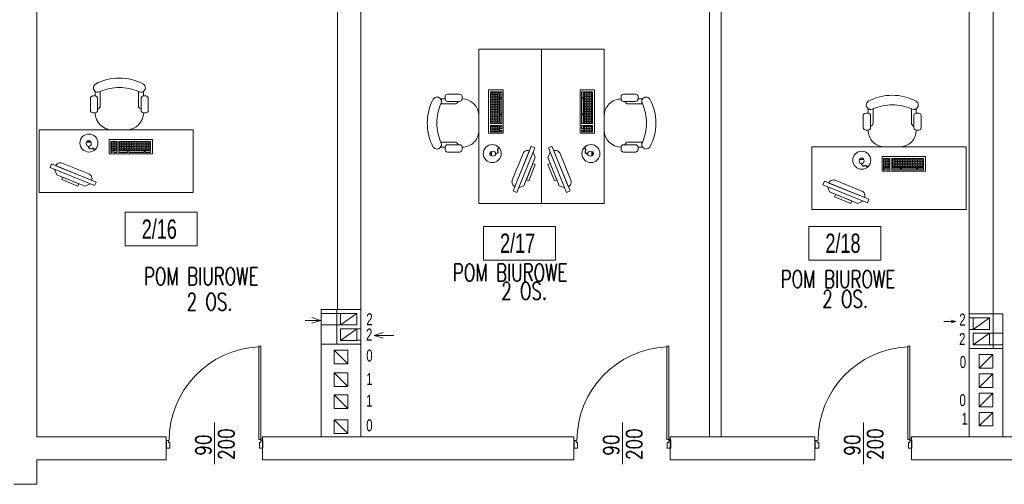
# Model space of a CAD drawing. Header units: millimetres. Extents: x 6354466 to 6508314, y -1889048 to -1342748.
# Tile 114 of 134: x 6395358 to 6405569, y -1554176 to -1549358. Entities that reach past the tile are written whole.
import ezdxf
from ezdxf.enums import TextEntityAlignment as Align

# ---------------------------------------------------------------- set-up
doc = ezdxf.new("R2010")
doc.units = ezdxf.units.MM
for name, color, linetype, lineweight in [('L-2', 167, 'Continuous', 13), ('L-4', 92, 'Continuous', 20), ('L-5', 152, 'Continuous', 9), ('L-DRZWI', 146, 'Continuous', 13), ('L-ISTNIEJĄCE BUDYNKI', 167, 'Continuous', 5), ('łóżka', 230, 'Continuous', 9)]:
    doc.layers.add(name, color=color, linetype=linetype, lineweight=lineweight)
doc.layers.add('L-9', color=11, linetype='Continuous', plot=False)
doc.styles.add('125', font='cdmsimpl.shx', dxfattribs={"width": 0.7, "height": 125})
doc.styles.add('160', font='simplex.shx', dxfattribs={"width": 0.8, "height": 160})
doc.styles.add('200', font='cdmsimpl.shx', dxfattribs={"width": 0.7, "height": 200})
doc.styles.add('250', font='cdmsimpl.shx', dxfattribs={"width": 0.7, "height": 250})
doc.styles.add('CDM', font='cdmsimpl.shx', dxfattribs={"width": 0.8, "bigfont": 'cdmbigpl.shx'})
doc.styles.add('SIM-DIM', font='simplex.shx', dxfattribs={"width": 0.7, "bigfont": 'cdmbigpl.shx'})

# ---------------------------------------------------------------- blocks, each defined once
blk = doc.blocks.new('STOLIK2')
h = blk.add_hatch()
h.set_pattern_fill('ANGLE', color=256, scale=0.25, style=0)
h.set_pattern_definition([(360, (-4499.488, 29427.6887), (-2e-16, -1.74625), [1.27, -0.47625]), (270, (-4499.488, 29427.6887), (-1.74625, 1e-16), [1.27, -0.47625])])
h.paths.add_polyline_path([(-130.9, 53.7), (-98.1, 53.7), (-98.1, 62.9), (-130.9, 62.9)])
h.paths.add_polyline_path([(-96.2, 62.9), (-89.7, 62.9), (-89.7, 53.7), (-96.2, 53.7)])
for p, q in [((-123.6, 114.7), (-123.6, 110)), ((-118.5, 114.7), (-118.5, 100)), ((-78.8, 114.7), (-78.8, 100)), ((-73.6, 110), (-73.6, 114.7)), ((-128.6, 107.5), (-128.6, 95)), ((-126.1, 110), (-123.6, 110)), ((-121.1, 107.5), (-121.1, 95)), ((-76.1, 107.5), (-76.1, 95)), ((-71.1, 110), (-73.6, 110)), ((-68.6, 107.5), (-68.6, 95)), ((-126.1, 92.5), (-123.6, 92.5)), ((-71.1, 92.5), (-73.6, 92.5)), ((-82.5, 75), (-67.5, 75)), ((-67, 62.1), (-69.2, 62)), ((-67, 63.7), (-67, 62.1)), ((-67, 62.1), (-64.7, 62.1)), ((-28.2, 39.5), (-74.5, 20.7)), ((-73, 17), (-26.7, 35.8)), ((-31.3, 33.9), (-33.7, 28.3)), ((-26.7, 35.8), (-28.2, 39.5)), ((-74.5, 20.7), (-73, 17)), ((-62.8, 16.5), (-33.7, 28.3)), ((-68.4, 18.9), (-62.8, 16.5))]:
    blk.add_line(p, q)
for points in [[(-15.3, 75), (-175.3, 75), (-175.3, 10), (-15.3, 10)], [(-133, 50), (-88.1, 50), (-88.1, 65), (-133, 65)], [(-130.9, 53.7), (-98.1, 53.7), (-98.1, 62.9), (-130.9, 62.9)], [(-96.2, 62.9), (-89.7, 62.9), (-89.7, 53.7), (-96.2, 53.7)], [(-125.3, 53), (-130.9, 53), (-130.9, 51.3), (-125.3, 51.3)], [(-124.2, 51.3), (-108.3, 51.3), (-108.3, 53), (-124.2, 53)], [(-107.1, 53), (-98.1, 53), (-98.1, 51.3), (-107.1, 51.3)], [(-96.2, 53), (-92.9, 53), (-92.9, 51.3), (-96.2, 51.3)], [(-89.7, 53), (-91.3, 53), (-91.3, 51.3), (-89.7, 51.3)], [(-66.6, 57.6), (-66.9, 57.6), (-66.9, 56.7), (-66.6, 56.7)], [(-39.8, 25.8), (-56.7, 19), (-55.7, 16.5), (-38.8, 23.4)]]:
    blk.add_lwpolyline(points, close=True)
blk.add_lwpolyline([(-32.8, 37.6), (-32.8, 37.6, 0.414214), (-39.3, 40.4), (-67.1, 29.1, 0.414214), (-69.9, 22.6), (-69.9, 22.6)], format="xyb", close=True)
blk.add_circle((-67, 61.2), 9.34)
for centre, radius, start, end in [((-98.5, 75.5), 53.1, 90.0969, 118.0725), ((-98.7, 75.5), 53.1, 61.9275, 89.9031), ((-121, 118.5), 4.62, 123.3493, 303.4743), ((-97.9, 66.2), 52.6, 90.8505, 113.0497), ((-99.4, 66.2), 52.6, 66.9503, 89.1495), ((-76.3, 118.5), 4.62, 236.5257, 56.6507), ((-126.1, 107.5), 2.5, 90, 180), ((-123.6, 107.5), 2.5, 0, 90), ((-73.6, 107.5), 2.5, 90, 180), ((-71.1, 107.5), 2.5, 0, 90), ((-126.1, 95), 2.5, 180, 270), ((-123.6, 95), 2.5, 270, 0), ((-106.1, 92.5), 17.5, 180, 270), ((-122.2, 100), 3.75, 286.6721, 0), ((-91.1, 92.5), 17.5, 270, 0), ((-75.1, 100), 3.75, 180, 253.3551), ((-73.6, 95), 2.5, 180, 270), ((-71.1, 95), 2.5, 270, 0)]:
    blk.add_arc(centre, radius, start, end)
at = {"extrusion": (0, 0, -1)}
blk.add_ellipse((-66.9, 60.7), major_axis=(-0.08, 3.05), ratio=0.834162, dxfattribs=at)
for points, knots in [([(-66.9, 56.7), (-67.7, 55.9), (-69.1, 54.5), (-71.6, 56.7), (-72.6, 54.4), (-73.6, 54.9), (-74.1, 55.2)], [0, 0, 0, 0, 2.841116, 5.231607, 6.614689, 8.161976, 8.161976, 8.161976, 8.161976]), ([(-66.6, 56.7), (-66.9, 56.4), (-67, 56.2), (-67.5, 55.8), (-67.8, 55.5), (-68.4, 55.2), (-68.7, 55.1), (-69.2, 55.1), (-69.4, 55.1), (-69.7, 55.1), (-69.8, 55.2), (-70.3, 55.4), (-70.5, 55.5), (-71, 55.7), (-71.1, 55.7), (-71.4, 55.7), (-71.4, 55.7), (-71.5, 55.7), (-71.6, 55.7), (-71.7, 55.6), (-71.8, 55.4), (-72, 55.2), (-72.1, 55), (-72.3, 54.8), (-72.4, 54.7), (-72.6, 54.6), (-72.7, 54.6), (-73, 54.6), (-73.1, 54.6), (-73.4, 54.6), (-73.5, 54.7), (-73.7, 54.8)], [0, 0, 0, 0, 0.557194, 0.557194, 1.671582, 1.671582, 2.519282, 2.519282, 2.939271, 2.939271, 3.35926, 3.35926, 4.143879, 4.143879, 4.704066, 4.704066, 5.061527, 5.061527, 5.357017, 5.357017, 5.838332, 5.838332, 6.319648, 6.319648, 6.605434, 6.605434, 6.891219, 6.891219, 7.177005, 7.177005, 7.662218, 7.662218, 7.662218, 7.662218])]:
    blk.add_open_spline(points, degree=3, knots=knots)
blk = doc.blocks.new('opis pom')
at = {"color": 0}
blk.add_lwpolyline([(252897, -40977), (253644, -40977), (253644, -41327), (252897, -41327)], close=True, dxfattribs=at)
at = {"layer": 'L-4', "lineweight": 30, "style": '250', "width": 0.7}
blk.add_attdef('2', text='', height=250, dxfattribs=at).set_placement((253252, -41152), align=Align.MIDDLE_CENTER)
blk = doc.blocks.new('*U281')
for p, q in [((-40, 50), (-40, 1020)), ((-40, 1020), (-20, 1020)), ((-20, 1020), (-20, 50)), ((-500, -203), (-500, 228)), ((-1000, -40), (-1000, 40)), ((-1000, 40), (-980, 40)), ((-980, 40), (-980, 20)), ((-980, 20), (-965, 20)), ((-965, 20), (-965, -40)), ((-20, 50), (-40, 50)), ((-20, 20), (-35, 20)), ((-35, 20), (-35, -40)), ((-20, 50), (-20, 60)), ((0, 40), (-20, 40)), ((-20, 40), (-20, 20)), ((-965, -40), (-1000, -40)), ((-35, -40), (0, -40))]:
    blk.add_line(p, q)
for points in [[(-20, 50), (-20, 1020)], [(0, -40), (0, 40)]]:
    blk.add_lwpolyline(points)
blk.add_circle((-10, 50), 10)
blk.add_arc((2, 39), 974, 92.7258, 179.9542)
at = {"style": '160', "width": 0.8}
blk.add_attdef('SZER', text='', height=160, rotation=90, dxfattribs=at).set_placement((-489, -6), align=Align.BOTTOM_CENTER)
blk.add_attdef('WYS', text='', height=160, rotation=90, dxfattribs=at).set_placement((-459, 3), align=Align.TOP_CENTER)
at = {"style": 'CDM', "width": 0.8, "flags": 1}
blk.add_attdef('POZIOM', (-915, -225), '', height=125, dxfattribs=at)

msp = doc.modelspace()

# ---------------------------------------------------------------- linework, layer by layer
at = {"layer": 'L-2'}
for p, q in [((6395535.3, -1551923.4), (6395535.3, -1549203.4)), ((6398655.3, -1552363.4), (6398655.3, -1549203.4)), ((6398895.3, -1552363.4), (6398895.3, -1549203.4)), ((6405205.3, -1553431.1), (6405205.3, -1549203.4)), ((6405455.3, -1552408.9), (6405455.3, -1549203.4)), ((6395535.3, -1553683.4), (6395535.3, -1551923.4)), ((6398485.3, -1552723.4), (6398485.3, -1552363.4)), ((6398485.3, -1552363.4), (6398740.3, -1552363.4)), ((6405255.3, -1552408.9), (6405205.3, -1552408.9)), ((6405555.3, -1552408.9), (6405455.3, -1552408.9)), ((6405555.3, -1552763.4), (6405555.3, -1552408.9)), ((6405555.3, -1552768.9), (6405455.3, -1552768.9)), ((6395535.3, -1553683.4), (6395685.3, -1553683.4)), ((6395685.3, -1553683.4), (6396875.3, -1553683.4)), ((6396875.3, -1553923.4), (6396875.3, -1553683.4)), ((6397875.3, -1553923.4), (6397875.3, -1553683.4)), ((6397875.3, -1553683.4), (6398895.3, -1553683.4)), ((6398895.3, -1553683.4), (6401105.3, -1553683.4)), ((6401105.3, -1553683.4), (6401105.3, -1553923.4)), ((6402105.3, -1553683.4), (6402105.3, -1553923.4)), ((6402105.3, -1553683.4), (6402632.5, -1553683.4)), ((6402632.5, -1553683.4), (6403605.3, -1553683.4)), ((6403605.3, -1553683.4), (6403605.3, -1553923.4)), ((6404605.3, -1553683.4), (6404605.3, -1553923.4)), ((6404605.3, -1553683.4), (6405205.3, -1553683.4)), ((6405555.3, -1553683.4), (6406915.3, -1553683.4)), ((6395535.3, -1553923.4), (6396875.3, -1553923.4)), ((6397875.3, -1553923.4), (6401105.3, -1553923.4)), ((6402105.3, -1553923.4), (6403605.3, -1553923.4)), ((6404605.3, -1553923.4), (6406915.3, -1553923.4))]:
    msp.add_line(p, q, dxfattribs=at)
at = {"layer": 'L-2', "lineweight": 15}
for p, q in [((6398685.3, -1552523.4), (6398855.3, -1552403.4)), ((6405245.3, -1552568.9), (6405415.3, -1552448.9)), ((6398685.3, -1552683.4), (6398855.3, -1552563.4)), ((6405245.3, -1552728.9), (6405415.3, -1552608.9)), ((6398760.3, -1552925.6), (6398620.3, -1552785.6)), ((6405310.3, -1552971.1), (6405450.3, -1552831.1)), ((6398760.3, -1553161.1), (6398620.3, -1553021.1)), ((6405310.3, -1553171.1), (6405450.3, -1553031.1)), ((6398760.3, -1553388.4), (6398620.3, -1553248.4)), ((6398620.3, -1553388.4), (6398620.3, -1553248.4)), ((6405310.3, -1553371.1), (6405450.3, -1553231.1)), ((6405310.3, -1553571.1), (6405450.3, -1553431.1)), ((6405450.3, -1553571.1), (6405450.3, -1553431.1)), ((6398760.3, -1553648.4), (6398620.3, -1553508.4))]:
    msp.add_line(p, q, dxfattribs=at)
at = {"layer": 'L-2', "ltscale": 8}
for p, q in [((6398895.3, -1552723.4), (6398485.3, -1552723.4)), ((6398485.3, -1552723.4), (6398485.3, -1552823.4)), ((6398895.3, -1553683.4), (6398895.3, -1552723.4)), ((6398485.3, -1552823.4), (6398485.3, -1552933.4)), ((6398485.3, -1552933.4), (6398485.3, -1553683.4)), ((6405205.3, -1553431.1), (6405205.3, -1553571.1)), ((6405205.3, -1553593.4), (6405205.3, -1553571.1))]:
    msp.add_line(p, q, dxfattribs=at)
at = {"layer": 'L-2', "ltscale": 10}
for p, q in [((6395535.3, -1554175.7), (6395535.3, -1553923.4)), ((6395295.3, -1554175.7), (6395535.3, -1554175.7))]:
    msp.add_line(p, q, dxfattribs=at)
at = {"layer": 'L-2', "ltscale": 8}
for points in [[(6398645.3, -1552363.4), (6398895.3, -1552363.4), (6398895.3, -1552723.4), (6398645.3, -1552723.4)], [(6405205.3, -1552408.9), (6405455.3, -1552408.9), (6405455.3, -1552768.9), (6405205.3, -1552768.9)]]:
    msp.add_lwpolyline(points, close=True, dxfattribs=at)
at = {"layer": 'L-2', "lineweight": 15}
for points in [[(6398685.3, -1552523.4), (6398855.3, -1552523.4), (6398855.3, -1552403.4), (6398685.3, -1552403.4)], [(6405245.3, -1552568.9), (6405415.3, -1552568.9), (6405415.3, -1552448.9), (6405245.3, -1552448.9)], [(6398685.3, -1552683.4), (6398855.3, -1552683.4), (6398855.3, -1552563.4), (6398685.3, -1552563.4)], [(6405245.3, -1552728.9), (6405415.3, -1552728.9), (6405415.3, -1552608.9), (6405245.3, -1552608.9)], [(6398760.3, -1552925.6), (6398620.3, -1552925.6), (6398620.3, -1552785.6), (6398760.3, -1552785.6)], [(6405310.3, -1552971.1), (6405450.3, -1552971.1), (6405450.3, -1552831.1), (6405310.3, -1552831.1)], [(6398760.3, -1553161.1), (6398620.3, -1553161.1), (6398620.3, -1553021.1), (6398760.3, -1553021.1)], [(6405310.3, -1553171.1), (6405450.3, -1553171.1), (6405450.3, -1553031.1), (6405310.3, -1553031.1)], [(6398760.3, -1553388.4), (6398620.3, -1553388.4), (6398620.3, -1553248.4), (6398760.3, -1553248.4)], [(6405310.3, -1553371.1), (6405450.3, -1553371.1), (6405450.3, -1553231.1), (6405310.3, -1553231.1)], [(6405310.3, -1553571.1), (6405450.3, -1553571.1), (6405450.3, -1553431.1), (6405310.3, -1553431.1)], [(6398760.3, -1553648.4), (6398620.3, -1553648.4), (6398620.3, -1553508.4), (6398760.3, -1553508.4)]]:
    msp.add_lwpolyline(points, close=True, dxfattribs=at)
at = {"layer": 'L-2', "ltscale": 8}
for points in [[(6405205.3, -1552763.4), (6405205.3, -1553431.1)], [(6405205.3, -1553571.1), (6405205.3, -1553683.4), (6405555.3, -1553683.4), (6405555.3, -1552768.9), (6405205.3, -1552768.9)]]:
    msp.add_lwpolyline(points, dxfattribs=at)
at = {"layer": 'L-4', "ltscale": 10}
for p, q in [((6402512.5, -1549203.4), (6402512.5, -1553683.4)), ((6402632.5, -1549203.4), (6402632.5, -1553683.4))]:
    msp.add_line(p, q, dxfattribs=at)
at = {"layer": 'L-5'}
for p, q in [((6398689.1, -1552403.4), (6398485.3, -1552403.4)), ((6398318.3, -1552477.2), (6398479.1, -1552477.2)), ((6398479.1, -1552477.2), (6398385.8, -1552447.7)), ((6398479.1, -1552477.2), (6398385.8, -1552506.6)), ((6404942.2, -1552488.3), (6405066.6, -1552488.3)), ((6405066.6, -1552488.3), (6405019.9, -1552473.5)), ((6405066.6, -1552488.3), (6405019.9, -1552503)), ((6405250.3, -1552448.9), (6405205.3, -1552448.9)), ((6398689.1, -1552523.4), (6398485.3, -1552523.4)), ((6398861.6, -1552562.1), (6398895.3, -1552562.1)), ((6399035.2, -1552631.4), (6399128.5, -1552602)), ((6405250.3, -1552568.9), (6405205.3, -1552568.9)), ((6405415.3, -1552608.9), (6405555.3, -1552608.9)), ((6398855.3, -1552682.1), (6398895.3, -1552682.1)), ((6399239.4, -1552631.4), (6399035.2, -1552631.4)), ((6399035.2, -1552631.4), (6399128.5, -1552660.9)), ((6405415.3, -1552728.9), (6405555.3, -1552728.9))]:
    msp.add_line(p, q, dxfattribs=at)
at = {"layer": 'L-ISTNIEJĄCE BUDYNKI', "ltscale": 0.5}
msp.add_line((6405555.3, -1553593.4), (6405555.3, -1552763.4), dxfattribs=at)

# ---------------------------------------------------------------- block references
at = {"layer": 'L-5'}
ref = msp.add_blockref('opis pom', (6143553.1, -1510377.7), dxfattribs=at)
ref.add_attrib('2', '2/16', dxfattribs={"layer": 'L-4', "height": 200, "style": '200', "width": 0.7}).set_placement((6396805.3, -1551529.6), align=Align.MIDDLE_CENTER)
ref = msp.add_blockref('opis pom', (6147269.4, -1510524.1), dxfattribs=at)
ref.add_attrib('2', '2/17', dxfattribs={"layer": 'L-4', "height": 200, "style": '200', "width": 0.7}).set_placement((6400521.6, -1551676), align=Align.MIDDLE_CENTER)
ref = msp.add_blockref('opis pom', (6150643.8, -1510524.1), dxfattribs=at)
ref.add_attrib('2', '2/18', dxfattribs={"layer": 'L-4', "height": 200, "style": '200', "width": 0.7}).set_placement((6403896, -1551676), align=Align.MIDDLE_CENTER)
at = {"layer": 'L-DRZWI'}
for p in [(6397879.4, -1553762.7), (6402109.4, -1553762.7), (6404609.4, -1553762.7)]:
    msp.add_blockref('*U281', p, dxfattribs=at).add_auto_attribs({'WYS': '200', 'SZER': '90'})
at = {"layer": 'łóżka', "ltscale": 8, "yscale": 10, "zscale": 10}
for p, xscale, rotation in [((6400870.5, -1551416.4), -10, 90.00157259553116), ((6400670.4, -1551416.4), 10, 269.9984274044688), ((6395405, -1551249.1), -10, 359.998427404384), ((6403421, -1551427.8), -10, 0.001572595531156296)]:
    msp.add_blockref('STOLIK2', p, dxfattribs=dict(at, xscale=xscale, rotation=rotation))

# ---------------------------------------------------------------- texts
at = {"layer": 'L-5', "style": '125', "width": 0.7}
for s, p in [('2', (6398952.8, -1552527, 0)), ('2', (6405102.9, -1552530.4, 0)), ('2', (6398949.9, -1552685.7, 0)), ('2', (6405100.7, -1552732.5, 0)), ('0', (6398952.5, -1552903.3, 0)), ('0', (6405107.5, -1552970.2, 0)), ('1', (6398952.5, -1553146.8, 0)), ('1', (6398952.4, -1553371.2, 0)), ('0', (6405104.9, -1553365.3, 0)), ('0', (6398952.5, -1553626.7, 0)), ('1', (6405127.1, -1553558.2, 0))]:
    msp.add_text(s, height=125, dxfattribs=at).set_placement(p)
at = {"layer": 'L-9', "ltscale": 0.5, "style": 'SIM-DIM', "width": 0.7}
for s, p in [('POM BIUROWE', (6399850.6, -1552070.7)), ('POM BIUROWE', (6396646.7, -1552109.4)), ('POM BIUROWE', (6403251.3, -1552138.5)), ('2 OS.', (6400352.2, -1552260.7)), ('2 OS.', (6397089.3, -1552372.6)), ('2 OS.', (6403681.7, -1552344.1))]:
    msp.add_text(s, height=180, dxfattribs=at).set_placement(p)

doc.saveas('drawing.dxf')
